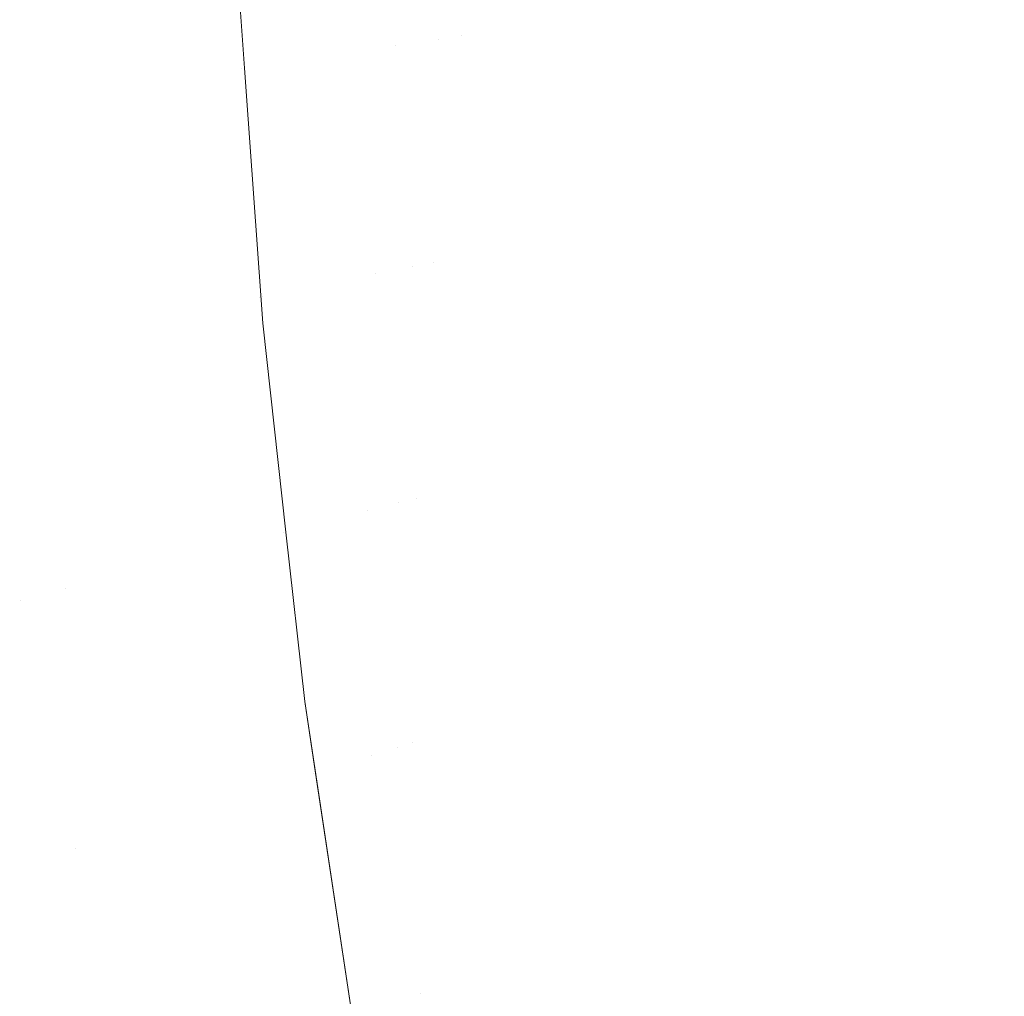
# Model space of a CAD drawing. Header units: centimetres. Extents: x -17.1 to 18.2, y 3.4 to 5.2.
# Tile 130 of 256: x -5.2377 to -5.2079, y 3.8525 to 3.8821. Entities that reach past the tile are written whole.
import ezdxf

# ---------------------------------------------------------------- set-up
doc = ezdxf.new("R2010")
doc.units = ezdxf.units.CM
doc.header["$LTSCALE"] = 2.54
doc.layers.add('Lucido design-1', color=7, linetype='Continuous')

# ---------------------------------------------------------------- blocks, each defined once
blk = doc.blocks.new('Gruppo-4-1')
at = {"color": 7, "linetype": 'Continuous', "lineweight": 9}
blk.add_3dface([(-17.020308, 5.100212, -1872.215514), (-17.020308, 3.500212, -1872.215514), (18.147234, 3.500212, -1872.215514), (18.147234, 5.100212, -1872.215514)], dxfattribs=at)
for points, invisible_edges in [([(-5.223119, 3.888119, -1872.66735), (-5.222291, 3.8882, -1872.665138), (-5.221952, 3.881923, -1872.665138), (-5.222778, 3.8818, -1872.66735)], 15), ([(-5.221087, 3.882052, -1872.662952), (-5.221952, 3.881923, -1872.665138), (-5.222291, 3.8882, -1872.665138), (-5.221424, 3.888284, -1872.662952)], 15), ([(-5.226299, 3.881276, -1872.678705), (-5.22665, 3.887775, -1872.678705), (-5.22536, 3.8879, -1872.674113), (-5.225013, 3.881468, -1872.674113)], 15), ([(-5.224308, 3.881573, -1872.67184), (-5.22536, 3.8879, -1872.674113), (-5.223907, 3.888042, -1872.669585)], 11), ([(-5.224308, 3.881573, -1872.67184), (-5.225013, 3.881468, -1872.674113), (-5.22536, 3.8879, -1872.674113)], 11), ([(-5.223907, 3.888042, -1872.669585), (-5.223563, 3.881684, -1872.669585), (-5.224308, 3.881573, -1872.67184)], 11), ([(-5.222778, 3.8818, -1872.66735), (-5.223563, 3.881684, -1872.669585), (-5.223907, 3.888042, -1872.669585), (-5.223119, 3.888119, -1872.66735)], 15), ([(-5.228382, 3.880966, -1872.687998), (-5.228739, 3.887571, -1872.687998), (-5.227776, 3.887665, -1872.683339), (-5.227422, 3.881109, -1872.683339)], 15), ([(-5.227422, 3.881109, -1872.683339), (-5.227776, 3.887665, -1872.683339), (-5.22665, 3.887775, -1872.678705), (-5.226299, 3.881276, -1872.678705)], 15), ([(-5.231244, 3.88054, -1872.925326), (-5.231609, 3.887291, -1872.925326), (-5.231428, 3.887309, -1872.921959), (-5.231063, 3.880567, -1872.921959)], 15), ([(-5.23096, 3.880582, -1872.918688), (-5.231063, 3.880567, -1872.921959), (-5.231428, 3.887309, -1872.921959), (-5.231323, 3.887319, -1872.918688)], 15), ([(-5.23096, 3.880582, -1872.918688), (-5.231323, 3.887319, -1872.918688), (-5.231157, 3.884525, -1872.915514)], 11), ([(-5.230861, 3.880597, -1872.711056), (-5.231224, 3.887329, -1872.711056), (-5.231023, 3.887348, -1872.706529), (-5.23066, 3.880627, -1872.706529)], 15), ([(-5.231157, 3.884525, -1872.715514), (-5.231224, 3.887329, -1872.711056), (-5.230861, 3.880597, -1872.711056)], 11), ([(-5.23066, 3.880627, -1872.706529), (-5.231023, 3.887348, -1872.706529), (-5.230679, 3.887382, -1872.701944), (-5.230317, 3.880678, -1872.701944)], 15), ([(-5.230317, 3.880678, -1872.701944), (-5.230679, 3.887382, -1872.701944), (-5.230187, 3.88743, -1872.697318), (-5.229826, 3.880751, -1872.697318)], 15), ([(-5.229826, 3.880751, -1872.697318), (-5.230187, 3.88743, -1872.697318), (-5.229542, 3.887493, -1872.692664), (-5.229183, 3.880847, -1872.692664)], 15), ([(-5.229183, 3.880847, -1872.692664), (-5.229542, 3.887493, -1872.692664), (-5.228739, 3.887571, -1872.687998), (-5.228382, 3.880966, -1872.687998)], 15), ([(-5.234364, 3.880076, -1872.947388), (-5.234737, 3.886986, -1872.947388), (-5.233934, 3.887064, -1872.943514), (-5.233563, 3.880195, -1872.943514)], 15), ([(-5.233563, 3.880195, -1872.943514), (-5.233934, 3.887064, -1872.943514), (-5.233254, 3.887131, -1872.939711), (-5.232885, 3.880296, -1872.939711)], 15), ([(-5.232885, 3.880296, -1872.939711), (-5.233254, 3.887131, -1872.939711), (-5.23269, 3.887186, -1872.935985), (-5.232322, 3.88038, -1872.935985)], 15), ([(-5.232322, 3.88038, -1872.935985), (-5.23269, 3.887186, -1872.935985), (-5.232233, 3.88723, -1872.932342), (-5.231866, 3.880447, -1872.932342)], 15), ([(-5.231866, 3.880447, -1872.932342), (-5.232233, 3.88723, -1872.932342), (-5.231875, 3.887265, -1872.928788), (-5.23151, 3.880501, -1872.928788)], 15), ([(-5.23151, 3.880501, -1872.928788), (-5.231875, 3.887265, -1872.928788), (-5.231609, 3.887291, -1872.925326), (-5.231244, 3.88054, -1872.925326)], 15), ([(-5.237591, 3.879595, -1872.959334), (-5.237974, 3.88667, -1872.959334), (-5.236749, 3.88679, -1872.955309), (-5.23637, 3.879777, -1872.955309)], 15), ([(-5.23637, 3.879777, -1872.955309), (-5.236749, 3.88679, -1872.955309), (-5.235673, 3.886895, -1872.951323), (-5.235297, 3.879937, -1872.951323)], 15), ([(-5.235297, 3.879937, -1872.951323), (-5.235673, 3.886895, -1872.951323), (-5.234737, 3.886986, -1872.947388), (-5.234364, 3.880076, -1872.947388)], 15), ([(-5.238969, 3.87939, -1872.963384), (-5.239355, 3.886536, -1872.963384), (-5.237974, 3.88667, -1872.959334), (-5.237591, 3.879595, -1872.959334)], 15), ([(-5.231157, 3.884525, -1872.915514), (-5.230876, 3.880591, -1872.915514), (-5.23096, 3.880582, -1872.918688)], 10), ([(-5.230876, 3.880591, -1872.915514), (-5.231157, 3.884525, -1872.915514), (-5.231157, 3.884525, -1872.715514), (-5.230876, 3.880591, -1872.715514)], 10), ([(-5.230861, 3.880597, -1872.711056), (-5.230876, 3.880591, -1872.715514), (-5.231157, 3.884525, -1872.715514)], 9), ([(-5.209148, 3.88383, -1872.641239), (-5.208703, 3.87805, -1872.641239), (-5.20995, 3.877797, -1872.642997), (-5.2104, 3.883643, -1872.642997)], 15), ([(-5.207867, 3.88402, -1872.639533), (-5.207428, 3.878307, -1872.639533), (-5.208703, 3.87805, -1872.641239), (-5.209148, 3.88383, -1872.641239)], 15), ([(-5.211622, 3.883461, -1872.644803), (-5.211167, 3.877551, -1872.644803), (-5.212353, 3.877311, -1872.646657), (-5.212813, 3.883284, -1872.646657)], 15), ([(-5.2104, 3.883643, -1872.642997), (-5.20995, 3.877797, -1872.642997), (-5.211167, 3.877551, -1872.644803), (-5.211622, 3.883461, -1872.644803)], 15), ([(-5.212813, 3.883284, -1872.646657), (-5.212353, 3.877311, -1872.646657), (-5.213507, 3.877078, -1872.648557), (-5.213971, 3.883112, -1872.648557)], 15), ([(-5.215096, 3.882944, -1872.6505), (-5.214627, 3.876852, -1872.6505), (-5.215713, 3.876632, -1872.652484), (-5.216186, 3.882782, -1872.652484)], 15), ([(-5.213971, 3.883112, -1872.648557), (-5.213507, 3.877078, -1872.648557), (-5.214627, 3.876852, -1872.6505), (-5.215096, 3.882944, -1872.6505)], 15), ([(-5.216763, 3.87642, -1872.654508), (-5.217777, 3.876215, -1872.656569), (-5.218259, 3.882473, -1872.656569), (-5.217241, 3.882625, -1872.654508)], 15), ([(-5.217241, 3.882625, -1872.654508), (-5.216186, 3.882782, -1872.652484), (-5.215713, 3.876632, -1872.652484), (-5.216763, 3.87642, -1872.654508)], 15), ([(-5.218754, 3.876017, -1872.658665), (-5.219693, 3.875827, -1872.660793), (-5.220183, 3.882187, -1872.660793), (-5.21924, 3.882327, -1872.658665)], 15), ([(-5.21924, 3.882327, -1872.658665), (-5.218259, 3.882473, -1872.656569), (-5.217777, 3.876215, -1872.656569), (-5.218754, 3.876017, -1872.658665)], 15), ([(-5.220594, 3.875645, -1872.662952), (-5.221456, 3.875471, -1872.665138), (-5.221952, 3.881923, -1872.665138), (-5.221087, 3.882052, -1872.662952)], 15), ([(-5.221087, 3.882052, -1872.662952), (-5.220183, 3.882187, -1872.660793), (-5.219693, 3.875827, -1872.660793), (-5.220594, 3.875645, -1872.662952)], 15), ([(-5.224308, 3.881573, -1872.67184), (-5.223563, 3.881684, -1872.669585), (-5.22306, 3.875146, -1872.669585), (-5.223802, 3.874996, -1872.67184)], 15), ([(-5.222278, 3.875304, -1872.66735), (-5.22306, 3.875146, -1872.669585), (-5.223563, 3.881684, -1872.669585), (-5.222778, 3.8818, -1872.66735)], 15), ([(-5.222778, 3.8818, -1872.66735), (-5.221952, 3.881923, -1872.665138), (-5.221456, 3.875471, -1872.665138), (-5.222278, 3.875304, -1872.66735)], 15), ([(-5.225164, 3.874721, -1872.676402), (-5.226299, 3.881276, -1872.678705), (-5.225013, 3.881468, -1872.674113)], 11), ([(-5.225013, 3.881468, -1872.674113), (-5.224503, 3.874854, -1872.674113), (-5.225164, 3.874721, -1872.676402)], 11), ([(-5.223802, 3.874996, -1872.67184), (-5.224503, 3.874854, -1872.674113), (-5.225013, 3.881468, -1872.674113), (-5.224308, 3.881573, -1872.67184)], 15), ([(-5.227422, 3.881109, -1872.683339), (-5.226903, 3.874369, -1872.683339), (-5.227859, 3.874176, -1872.687998), (-5.228382, 3.880966, -1872.687998)], 15), ([(-5.226299, 3.881276, -1872.678705), (-5.225784, 3.874595, -1872.678705), (-5.226903, 3.874369, -1872.683339), (-5.227422, 3.881109, -1872.683339)], 15), ([(-5.225164, 3.874721, -1872.676402), (-5.225784, 3.874595, -1872.678705), (-5.226299, 3.881276, -1872.678705)], 11), ([(-5.229826, 3.880751, -1872.697318), (-5.229297, 3.873885, -1872.697318), (-5.229786, 3.873786, -1872.701944), (-5.230317, 3.880678, -1872.701944)], 15), ([(-5.229183, 3.880847, -1872.692664), (-5.228657, 3.874015, -1872.692664), (-5.229297, 3.873885, -1872.697318), (-5.229826, 3.880751, -1872.697318)], 15), ([(-5.228382, 3.880966, -1872.687998), (-5.227859, 3.874176, -1872.687998), (-5.228657, 3.874015, -1872.692664), (-5.229183, 3.880847, -1872.692664)], 15), ([(-5.23151, 3.880501, -1872.928788), (-5.230974, 3.873546, -1872.928788), (-5.231329, 3.873474, -1872.932342), (-5.231866, 3.880447, -1872.932342)], 15), ([(-5.231244, 3.88054, -1872.925326), (-5.23071, 3.873599, -1872.925326), (-5.230974, 3.873546, -1872.928788), (-5.23151, 3.880501, -1872.928788)], 15), ([(-5.231063, 3.880567, -1872.921959), (-5.23053, 3.873636, -1872.921959), (-5.23071, 3.873599, -1872.925326), (-5.231244, 3.88054, -1872.925326)], 15), ([(-5.230426, 3.873657, -1872.918688), (-5.23053, 3.873636, -1872.921959), (-5.231063, 3.880567, -1872.921959), (-5.23096, 3.880582, -1872.918688)], 15), ([(-5.230426, 3.873657, -1872.918688), (-5.23096, 3.880582, -1872.918688), (-5.230876, 3.880591, -1872.915514)], 11), ([(-5.230876, 3.880591, -1872.715514), (-5.230861, 3.880597, -1872.711056), (-5.230328, 3.873677, -1872.711056)], 11), ([(-5.230876, 3.880591, -1872.915514), (-5.230323, 3.872882, -1872.915514), (-5.230426, 3.873657, -1872.918688)], 10), ([(-5.230876, 3.880591, -1872.715514), (-5.230323, 3.872882, -1872.715514), (-5.230323, 3.872882, -1872.915514), (-5.230876, 3.880591, -1872.915514)], 10), ([(-5.230328, 3.873677, -1872.711056), (-5.230323, 3.872882, -1872.715514), (-5.230876, 3.880591, -1872.715514)], 9), ([(-5.23066, 3.880627, -1872.706529), (-5.230128, 3.873717, -1872.706529), (-5.230328, 3.873677, -1872.711056), (-5.230861, 3.880597, -1872.711056)], 15), ([(-5.230317, 3.880678, -1872.701944), (-5.229786, 3.873786, -1872.701944), (-5.230128, 3.873717, -1872.706529), (-5.23066, 3.880627, -1872.706529)], 15), ([(-5.233563, 3.880195, -1872.943514), (-5.233019, 3.873132, -1872.943514), (-5.233817, 3.872971, -1872.947388), (-5.234364, 3.880076, -1872.947388)], 15), ([(-5.232885, 3.880296, -1872.939711), (-5.232344, 3.873269, -1872.939711), (-5.233019, 3.873132, -1872.943514), (-5.233563, 3.880195, -1872.943514)], 15), ([(-5.232322, 3.88038, -1872.935985), (-5.231783, 3.873382, -1872.935985), (-5.232344, 3.873269, -1872.939711), (-5.232885, 3.880296, -1872.939711)], 15), ([(-5.231866, 3.880447, -1872.932342), (-5.231329, 3.873474, -1872.932342), (-5.231783, 3.873382, -1872.935985), (-5.232322, 3.88038, -1872.935985)], 15), ([(-5.235297, 3.879937, -1872.951323), (-5.234746, 3.872783, -1872.951323), (-5.235815, 3.872567, -1872.955309), (-5.23637, 3.879777, -1872.955309)], 15), ([(-5.234364, 3.880076, -1872.947388), (-5.233817, 3.872971, -1872.947388), (-5.234746, 3.872783, -1872.951323), (-5.235297, 3.879937, -1872.951323)], 15), ([(-5.237591, 3.879595, -1872.959334), (-5.237031, 3.872321, -1872.959334), (-5.238403, 3.872044, -1872.963384), (-5.238969, 3.87939, -1872.963384)], 15), ([(-5.23637, 3.879777, -1872.955309), (-5.235815, 3.872567, -1872.955309), (-5.237031, 3.872321, -1872.959334), (-5.237591, 3.879595, -1872.959334)], 15), ([(-5.208105, 3.872116, -1872.641239), (-5.208703, 3.87805, -1872.641239), (-5.207428, 3.878307, -1872.639533), (-5.206836, 3.872443, -1872.639533)], 15), ([(-5.210555, 3.871484, -1872.644803), (-5.211167, 3.877551, -1872.644803), (-5.20995, 3.877797, -1872.642997), (-5.209345, 3.871796, -1872.642997)], 15), ([(-5.209345, 3.871796, -1872.642997), (-5.20995, 3.877797, -1872.642997), (-5.208703, 3.87805, -1872.641239), (-5.208105, 3.872116, -1872.641239)], 15), ([(-5.211735, 3.87118, -1872.646657), (-5.212353, 3.877311, -1872.646657), (-5.211167, 3.877551, -1872.644803), (-5.210555, 3.871484, -1872.644803)], 15), ([(-5.212882, 3.870885, -1872.648557), (-5.213507, 3.877078, -1872.648557), (-5.212353, 3.877311, -1872.646657), (-5.211735, 3.87118, -1872.646657)], 15), ([(-5.213996, 3.870597, -1872.6505), (-5.214627, 3.876852, -1872.6505), (-5.213507, 3.877078, -1872.648557), (-5.212882, 3.870885, -1872.648557)], 15), ([(-5.216763, 3.87642, -1872.654508), (-5.215713, 3.876632, -1872.652484), (-5.215076, 3.870319, -1872.652484), (-5.216121, 3.87005, -1872.654508)], 15), ([(-5.215076, 3.870319, -1872.652484), (-5.215713, 3.876632, -1872.652484), (-5.214627, 3.876852, -1872.6505), (-5.213996, 3.870597, -1872.6505)], 15), ([(-5.216121, 3.87005, -1872.654508), (-5.217129, 3.86979, -1872.656569), (-5.217777, 3.876215, -1872.656569), (-5.216763, 3.87642, -1872.654508)], 15), ([(-5.218101, 3.869539, -1872.658665), (-5.219035, 3.869299, -1872.660793), (-5.219693, 3.875827, -1872.660793), (-5.218754, 3.876017, -1872.658665)], 15), ([(-5.218754, 3.876017, -1872.658665), (-5.217777, 3.876215, -1872.656569), (-5.217129, 3.86979, -1872.656569), (-5.218101, 3.869539, -1872.658665)], 15), ([(-5.220594, 3.875645, -1872.662952), (-5.219693, 3.875827, -1872.660793), (-5.219035, 3.869299, -1872.660793), (-5.219931, 3.869068, -1872.662952)], 15), ([(-5.222278, 3.875304, -1872.66735), (-5.221456, 3.875471, -1872.665138), (-5.220788, 3.868847, -1872.665138), (-5.221605, 3.868636, -1872.66735)], 15), ([(-5.219931, 3.869068, -1872.662952), (-5.220788, 3.868847, -1872.665138), (-5.221456, 3.875471, -1872.665138), (-5.220594, 3.875645, -1872.662952)], 15), ([(-5.223802, 3.874996, -1872.67184), (-5.22306, 3.875146, -1872.669585), (-5.222383, 3.868435, -1872.669585), (-5.223121, 3.868245, -1872.67184)], 15), ([(-5.221605, 3.868636, -1872.66735), (-5.222383, 3.868435, -1872.669585), (-5.22306, 3.875146, -1872.669585), (-5.222278, 3.875304, -1872.66735)], 15), ([(-5.225164, 3.874721, -1872.676402), (-5.224503, 3.874854, -1872.674113), (-5.223819, 3.868065, -1872.674113), (-5.224476, 3.867896, -1872.676402)], 15), ([(-5.223121, 3.868245, -1872.67184), (-5.223819, 3.868065, -1872.674113), (-5.224503, 3.874854, -1872.674113), (-5.223802, 3.874996, -1872.67184)], 15), ([(-5.225669, 3.867588, -1872.681018), (-5.226903, 3.874369, -1872.683339), (-5.225784, 3.874595, -1872.678705)], 11), ([(-5.224476, 3.867896, -1872.676402), (-5.225093, 3.867737, -1872.678705), (-5.225784, 3.874595, -1872.678705), (-5.225164, 3.874721, -1872.676402)], 15), ([(-5.225784, 3.874595, -1872.678705), (-5.225093, 3.867737, -1872.678705), (-5.225669, 3.867588, -1872.681018)], 11), ([(-5.227156, 3.867205, -1872.687998), (-5.227859, 3.874176, -1872.687998), (-5.226903, 3.874369, -1872.683339), (-5.226205, 3.86745, -1872.683339)], 15), ([(-5.225669, 3.867588, -1872.681018), (-5.226205, 3.86745, -1872.683339), (-5.226903, 3.874369, -1872.683339)], 11), ([(-5.228587, 3.866836, -1872.697318), (-5.229297, 3.873885, -1872.697318), (-5.228657, 3.874015, -1872.692664), (-5.227949, 3.867001, -1872.692664)], 15), ([(-5.227949, 3.867001, -1872.692664), (-5.228657, 3.874015, -1872.692664), (-5.227859, 3.874176, -1872.687998), (-5.227156, 3.867205, -1872.687998)], 15), ([(-5.229992, 3.866474, -1872.925326), (-5.23071, 3.873599, -1872.925326), (-5.23053, 3.873636, -1872.921959), (-5.229812, 3.86652, -1872.921959)], 15), ([(-5.229709, 3.866547, -1872.918688), (-5.229812, 3.86652, -1872.921959), (-5.23053, 3.873636, -1872.921959), (-5.230426, 3.873657, -1872.918688)], 15), ([(-5.229709, 3.866547, -1872.918688), (-5.230426, 3.873657, -1872.918688), (-5.230323, 3.872882, -1872.915514)], 11), ([(-5.229612, 3.866572, -1872.711056), (-5.230328, 3.873677, -1872.711056), (-5.230128, 3.873717, -1872.706529), (-5.229412, 3.866623, -1872.706529)], 15), ([(-5.230323, 3.872882, -1872.715514), (-5.230328, 3.873677, -1872.711056), (-5.229612, 3.866572, -1872.711056)], 11), ([(-5.229412, 3.866623, -1872.706529), (-5.230128, 3.873717, -1872.706529), (-5.229786, 3.873786, -1872.701944), (-5.229073, 3.866711, -1872.701944)], 15), ([(-5.229073, 3.866711, -1872.701944), (-5.229786, 3.873786, -1872.701944), (-5.229297, 3.873885, -1872.697318), (-5.228587, 3.866836, -1872.697318)], 15), ([(-5.231616, 3.866055, -1872.939711), (-5.232344, 3.873269, -1872.939711), (-5.231783, 3.873382, -1872.935985), (-5.231059, 3.866199, -1872.935985)], 15), ([(-5.231059, 3.866199, -1872.935985), (-5.231783, 3.873382, -1872.935985), (-5.231329, 3.873474, -1872.932342), (-5.230608, 3.866315, -1872.932342)], 15), ([(-5.230608, 3.866315, -1872.932342), (-5.231329, 3.873474, -1872.932342), (-5.230974, 3.873546, -1872.928788), (-5.230254, 3.866406, -1872.928788)], 15), ([(-5.230254, 3.866406, -1872.928788), (-5.230974, 3.873546, -1872.928788), (-5.23071, 3.873599, -1872.925326), (-5.229992, 3.866474, -1872.925326)], 15), ([(-5.233082, 3.865678, -1872.947388), (-5.233817, 3.872971, -1872.947388), (-5.233019, 3.873132, -1872.943514), (-5.232288, 3.865882, -1872.943514)], 15), ([(-5.232288, 3.865882, -1872.943514), (-5.233019, 3.873132, -1872.943514), (-5.232344, 3.873269, -1872.939711), (-5.231616, 3.866055, -1872.939711)], 15), ([(-5.235069, 3.865166, -1872.955309), (-5.235815, 3.872567, -1872.955309), (-5.234746, 3.872783, -1872.951323), (-5.234006, 3.865439, -1872.951323)], 15), ([(-5.234006, 3.865439, -1872.951323), (-5.234746, 3.872783, -1872.951323), (-5.233817, 3.872971, -1872.947388), (-5.233082, 3.865678, -1872.947388)], 15), ([(-5.230323, 3.872882, -1872.915514), (-5.229621, 3.866562, -1872.915514), (-5.229709, 3.866547, -1872.918688)], 10), ([(-5.229621, 3.866562, -1872.915514), (-5.230323, 3.872882, -1872.915514), (-5.230323, 3.872882, -1872.715514), (-5.229621, 3.866562, -1872.715514)], 10), ([(-5.229612, 3.866572, -1872.711056), (-5.229621, 3.866562, -1872.715514), (-5.230323, 3.872882, -1872.715514)], 9), ([(-5.236278, 3.864854, -1872.959334), (-5.237031, 3.872321, -1872.959334), (-5.235815, 3.872567, -1872.955309), (-5.235069, 3.865166, -1872.955309)], 15), ([(-5.206836, 3.872443, -1872.639533), (-5.206081, 3.866433, -1872.639533), (-5.20734, 3.866035, -1872.641239), (-5.208105, 3.872116, -1872.641239)], 15), ([(-5.237643, 3.864502, -1872.963384), (-5.238403, 3.872044, -1872.963384), (-5.237031, 3.872321, -1872.959334), (-5.236278, 3.864854, -1872.959334)], 15), ([(-5.208105, 3.872116, -1872.641239), (-5.20734, 3.866035, -1872.641239), (-5.208571, 3.865646, -1872.642997), (-5.209345, 3.871796, -1872.642997)], 15), ([(-5.238403, 3.872044, -1872.963384), (-5.237643, 3.864502, -1872.963384), (-5.238385, 3.864311, -1872.965413)], 11), ([(-5.209345, 3.871796, -1872.642997), (-5.208571, 3.865646, -1872.642997), (-5.209773, 3.865267, -1872.644803), (-5.210555, 3.871484, -1872.644803)], 15), ([(-5.210555, 3.871484, -1872.644803), (-5.209773, 3.865267, -1872.644803), (-5.210944, 3.864897, -1872.646657), (-5.211735, 3.87118, -1872.646657)], 15), ([(-5.211735, 3.87118, -1872.646657), (-5.210944, 3.864897, -1872.646657), (-5.212084, 3.864537, -1872.648557), (-5.212882, 3.870885, -1872.648557)], 15), ([(-5.212882, 3.870885, -1872.648557), (-5.212084, 3.864537, -1872.648557), (-5.21319, 3.864188, -1872.6505), (-5.213996, 3.870597, -1872.6505)], 15), ([(-5.213996, 3.870597, -1872.6505), (-5.21319, 3.864188, -1872.6505), (-5.214262, 3.863849, -1872.652484), (-5.215076, 3.870319, -1872.652484)], 15), ([(-5.2153, 3.863521, -1872.654508), (-5.216301, 3.863205, -1872.656569), (-5.217129, 3.86979, -1872.656569), (-5.216121, 3.87005, -1872.654508)], 15), ([(-5.216121, 3.87005, -1872.654508), (-5.215076, 3.870319, -1872.652484), (-5.214262, 3.863849, -1872.652484), (-5.2153, 3.863521, -1872.654508)], 15), ([(-5.218101, 3.869539, -1872.658665), (-5.217129, 3.86979, -1872.656569), (-5.216301, 3.863205, -1872.656569), (-5.217266, 3.862901, -1872.658665)], 15), ([(-5.217266, 3.862901, -1872.658665), (-5.218194, 3.862608, -1872.660793), (-5.219035, 3.869299, -1872.660793), (-5.218101, 3.869539, -1872.658665)], 15), ([(-5.219931, 3.869068, -1872.662952), (-5.219035, 3.869299, -1872.660793), (-5.218194, 3.862608, -1872.660793), (-5.219083, 3.862327, -1872.662952)], 15), ([(-5.221605, 3.868636, -1872.66735), (-5.220788, 3.868847, -1872.665138), (-5.219934, 3.862058, -1872.665138), (-5.220746, 3.861802, -1872.66735)], 15), ([(-5.219083, 3.862327, -1872.662952), (-5.219934, 3.862058, -1872.665138), (-5.220788, 3.868847, -1872.665138), (-5.219931, 3.869068, -1872.662952)], 15), ([(-5.220746, 3.861802, -1872.66735), (-5.221518, 3.861558, -1872.669585), (-5.222383, 3.868435, -1872.669585), (-5.221605, 3.868636, -1872.66735)], 15), ([(-5.222251, 3.861326, -1872.67184), (-5.222944, 3.861108, -1872.674113), (-5.223819, 3.868065, -1872.674113), (-5.223121, 3.868245, -1872.67184)], 15), ([(-5.223121, 3.868245, -1872.67184), (-5.222383, 3.868435, -1872.669585), (-5.221518, 3.861558, -1872.669585), (-5.222251, 3.861326, -1872.67184)], 15), ([(-5.224476, 3.867896, -1872.676402), (-5.223819, 3.868065, -1872.674113), (-5.222944, 3.861108, -1872.674113), (-5.223597, 3.860901, -1872.676402)], 15), ([(-5.225669, 3.867588, -1872.681018), (-5.225093, 3.867737, -1872.678705), (-5.224209, 3.860708, -1872.678705), (-5.224781, 3.860527, -1872.681018)], 15), ([(-5.223597, 3.860901, -1872.676402), (-5.224209, 3.860708, -1872.678705), (-5.225093, 3.867737, -1872.678705), (-5.224476, 3.867896, -1872.676402)], 15), ([(-5.225806, 3.860204, -1872.685667), (-5.227156, 3.867205, -1872.687998), (-5.226205, 3.86745, -1872.683339)], 11), ([(-5.224781, 3.860527, -1872.681018), (-5.225313, 3.860359, -1872.683339), (-5.226205, 3.86745, -1872.683339), (-5.225669, 3.867588, -1872.681018)], 15), ([(-5.226205, 3.86745, -1872.683339), (-5.225313, 3.860359, -1872.683339), (-5.225806, 3.860204, -1872.685667)], 11), ([(-5.227156, 3.867205, -1872.687998), (-5.226258, 3.860061, -1872.687998), (-5.227045, 3.859812, -1872.692664), (-5.227949, 3.867001, -1872.692664)], 15), ([(-5.225806, 3.860204, -1872.685667), (-5.226258, 3.860061, -1872.687998), (-5.227156, 3.867205, -1872.687998)], 11), ([(-5.228587, 3.866836, -1872.697318), (-5.227678, 3.859613, -1872.697318), (-5.228161, 3.85946, -1872.701944), (-5.229073, 3.866711, -1872.701944)], 15), ([(-5.227949, 3.867001, -1872.692664), (-5.227045, 3.859812, -1872.692664), (-5.227678, 3.859613, -1872.697318), (-5.228587, 3.866836, -1872.697318)], 15), ([(-5.229992, 3.866474, -1872.925326), (-5.229073, 3.859172, -1872.925326), (-5.229334, 3.85909, -1872.928788), (-5.230254, 3.866406, -1872.928788)], 15), ([(-5.229812, 3.86652, -1872.921959), (-5.228895, 3.859228, -1872.921959), (-5.229073, 3.859172, -1872.925326), (-5.229992, 3.866474, -1872.925326)], 15), ([(-5.228793, 3.859261, -1872.918688), (-5.228895, 3.859228, -1872.921959), (-5.229812, 3.86652, -1872.921959), (-5.229709, 3.866547, -1872.918688)], 15), ([(-5.229709, 3.866547, -1872.918688), (-5.229621, 3.866562, -1872.915514), (-5.229052, 3.861438, -1872.915514)], 9), ([(-5.229052, 3.861438, -1872.915514), (-5.228793, 3.859261, -1872.918688), (-5.229709, 3.866547, -1872.918688)], 11), ([(-5.229052, 3.861438, -1872.715514), (-5.229621, 3.866562, -1872.715514), (-5.229612, 3.866572, -1872.711056)], 10), ([(-5.229621, 3.866562, -1872.715514), (-5.229052, 3.861438, -1872.715514), (-5.229052, 3.861438, -1872.915514), (-5.229621, 3.866562, -1872.915514)], 10), ([(-5.229412, 3.866623, -1872.706529), (-5.228498, 3.859354, -1872.706529), (-5.228696, 3.859291, -1872.711056), (-5.229612, 3.866572, -1872.711056)], 15), ([(-5.229612, 3.866572, -1872.711056), (-5.228696, 3.859291, -1872.711056), (-5.229052, 3.861438, -1872.715514)], 11), ([(-5.229073, 3.866711, -1872.701944), (-5.228161, 3.85946, -1872.701944), (-5.228498, 3.859354, -1872.706529), (-5.229412, 3.866623, -1872.706529)], 15), ([(-5.231059, 3.866199, -1872.935985), (-5.230133, 3.858837, -1872.935985), (-5.230687, 3.858663, -1872.939711), (-5.231616, 3.866055, -1872.939711)], 15), ([(-5.230608, 3.866315, -1872.932342), (-5.229685, 3.858979, -1872.932342), (-5.230133, 3.858837, -1872.935985), (-5.231059, 3.866199, -1872.935985)], 15), ([(-5.230254, 3.866406, -1872.928788), (-5.229334, 3.85909, -1872.928788), (-5.229685, 3.858979, -1872.932342), (-5.230608, 3.866315, -1872.932342)], 15), ([(-5.232288, 3.865882, -1872.943514), (-5.231354, 3.858452, -1872.943514), (-5.232142, 3.858203, -1872.947388), (-5.233082, 3.865678, -1872.947388)], 15), ([(-5.231616, 3.866055, -1872.939711), (-5.230687, 3.858663, -1872.939711), (-5.231354, 3.858452, -1872.943514), (-5.232288, 3.865882, -1872.943514)], 15), ([(-5.208571, 3.865646, -1872.642997), (-5.20734, 3.866035, -1872.641239), (-5.206396, 3.859814, -1872.641239), (-5.207617, 3.859355, -1872.642997)], 15), ([(-5.233082, 3.865678, -1872.947388), (-5.232142, 3.858203, -1872.947388), (-5.233059, 3.857913, -1872.951323), (-5.234006, 3.865439, -1872.951323)], 15), ([(-5.207617, 3.859355, -1872.642997), (-5.208808, 3.858906, -1872.644803), (-5.209773, 3.865267, -1872.644803), (-5.208571, 3.865646, -1872.642997)], 15), ([(-5.234006, 3.865439, -1872.951323), (-5.233059, 3.857913, -1872.951323), (-5.234115, 3.85758, -1872.955309), (-5.235069, 3.865166, -1872.955309)], 15), ([(-5.235069, 3.865166, -1872.955309), (-5.234115, 3.85758, -1872.955309), (-5.235316, 3.857201, -1872.959334), (-5.236278, 3.864854, -1872.959334)], 15), ([(-5.210944, 3.864897, -1872.646657), (-5.209773, 3.865267, -1872.644803), (-5.208808, 3.858906, -1872.644803), (-5.209969, 3.858469, -1872.646657)], 15), ([(-5.235974, 3.856993, -1872.961357), (-5.237643, 3.864502, -1872.963384), (-5.236278, 3.864854, -1872.959334)], 11), ([(-5.236278, 3.864854, -1872.959334), (-5.235316, 3.857201, -1872.959334), (-5.235974, 3.856993, -1872.961357)], 11), ([(-5.209969, 3.858469, -1872.646657), (-5.211098, 3.858044, -1872.648557), (-5.212084, 3.864537, -1872.648557), (-5.210944, 3.864897, -1872.646657)], 15), ([(-5.238385, 3.864311, -1872.965413), (-5.237643, 3.864502, -1872.963384), (-5.236671, 3.856773, -1872.963384), (-5.237408, 3.85654, -1872.965413)], 15), ([(-5.235974, 3.856993, -1872.961357), (-5.236671, 3.856773, -1872.963384), (-5.237643, 3.864502, -1872.963384)], 11), ([(-5.21319, 3.864188, -1872.6505), (-5.212084, 3.864537, -1872.648557), (-5.211098, 3.858044, -1872.648557), (-5.212195, 3.857631, -1872.6505)], 15), ([(-5.237408, 3.85654, -1872.965413), (-5.238186, 3.856294, -1872.967443), (-5.239169, 3.864109, -1872.967443), (-5.238385, 3.864311, -1872.965413)], 15), ([(-5.212195, 3.857631, -1872.6505), (-5.213258, 3.857231, -1872.652484), (-5.214262, 3.863849, -1872.652484), (-5.21319, 3.864188, -1872.6505)], 15), ([(-5.2153, 3.863521, -1872.654508), (-5.214262, 3.863849, -1872.652484), (-5.213258, 3.857231, -1872.652484), (-5.214286, 3.856843, -1872.654508)], 15), ([(-5.214286, 3.856843, -1872.654508), (-5.215279, 3.85647, -1872.656569), (-5.216301, 3.863205, -1872.656569), (-5.2153, 3.863521, -1872.654508)], 15), ([(-5.217266, 3.862901, -1872.658665), (-5.216301, 3.863205, -1872.656569), (-5.215279, 3.85647, -1872.656569), (-5.216235, 3.856109, -1872.658665)], 15), ([(-5.216235, 3.856109, -1872.658665), (-5.217155, 3.855763, -1872.660793), (-5.218194, 3.862608, -1872.660793), (-5.217266, 3.862901, -1872.658665)], 15), ([(-5.219083, 3.862327, -1872.662952), (-5.218194, 3.862608, -1872.660793), (-5.217155, 3.855763, -1872.660793), (-5.218036, 3.855431, -1872.662952)], 15), ([(-5.218036, 3.855431, -1872.662952), (-5.21888, 3.855114, -1872.665138), (-5.219934, 3.862058, -1872.665138), (-5.219083, 3.862327, -1872.662952)], 15), ([(-5.220746, 3.861802, -1872.66735), (-5.219934, 3.862058, -1872.665138), (-5.21888, 3.855114, -1872.665138), (-5.219685, 3.854811, -1872.66735)], 15), ([(-5.219685, 3.854811, -1872.66735), (-5.220451, 3.854522, -1872.669585), (-5.221518, 3.861558, -1872.669585), (-5.220746, 3.861802, -1872.66735)], 15), ([(-5.229052, 3.861438, -1872.915514), (-5.228727, 3.859276, -1872.915514), (-5.228793, 3.859261, -1872.918688)], 10), ([(-5.227369, 3.850266, -1872.915514), (-5.228727, 3.859276, -1872.915514), (-5.229052, 3.861438, -1872.715514), (-5.227603, 3.851823, -1872.715514)], 10), ([(-5.228727, 3.859276, -1872.915514), (-5.229052, 3.861438, -1872.915514), (-5.229052, 3.861438, -1872.715514)], 10), ([(-5.227603, 3.851823, -1872.715514), (-5.229052, 3.861438, -1872.715514), (-5.228696, 3.859291, -1872.711056), (-5.227566, 3.851843, -1872.711056)], 14), ([(-5.222251, 3.861326, -1872.67184), (-5.221518, 3.861558, -1872.669585), (-5.220451, 3.854522, -1872.669585), (-5.221177, 3.854249, -1872.67184)], 15), ([(-5.223597, 3.860901, -1872.676402), (-5.222944, 3.861108, -1872.674113), (-5.221864, 3.85399, -1872.674113), (-5.222511, 3.853747, -1872.676402)], 15), ([(-5.221177, 3.854249, -1872.67184), (-5.221864, 3.85399, -1872.674113), (-5.222944, 3.861108, -1872.674113), (-5.222251, 3.861326, -1872.67184)], 15), ([(-5.222511, 3.853747, -1872.676402), (-5.223118, 3.853518, -1872.678705), (-5.224209, 3.860708, -1872.678705), (-5.223597, 3.860901, -1872.676402)], 15), ([(-5.223685, 3.853304, -1872.681018), (-5.224212, 3.853106, -1872.683339), (-5.225313, 3.860359, -1872.683339), (-5.224781, 3.860527, -1872.681018)], 15), ([(-5.224781, 3.860527, -1872.681018), (-5.224209, 3.860708, -1872.678705), (-5.223118, 3.853518, -1872.678705), (-5.223685, 3.853304, -1872.681018)], 15), ([(-5.225806, 3.860204, -1872.685667), (-5.225313, 3.860359, -1872.683339), (-5.224212, 3.853106, -1872.683339), (-5.2247, 3.852922, -1872.685667)], 15), ([(-5.225559, 3.852599, -1872.690331), (-5.227045, 3.859812, -1872.692664), (-5.226258, 3.860061, -1872.687998)], 11), ([(-5.2247, 3.852922, -1872.685667), (-5.225149, 3.852753, -1872.687998), (-5.226258, 3.860061, -1872.687998), (-5.225806, 3.860204, -1872.685667)], 15), ([(-5.226258, 3.860061, -1872.687998), (-5.225149, 3.852753, -1872.687998), (-5.225559, 3.852599, -1872.690331)], 11), ([(-5.227035, 3.852043, -1872.701944), (-5.228161, 3.85946, -1872.701944), (-5.227678, 3.859613, -1872.697318), (-5.226557, 3.852223, -1872.697318)], 15), ([(-5.226557, 3.852223, -1872.697318), (-5.227678, 3.859613, -1872.697318), (-5.227045, 3.859812, -1872.692664), (-5.225929, 3.852459, -1872.692664)], 15), ([(-5.225559, 3.852599, -1872.690331), (-5.225929, 3.852459, -1872.692664), (-5.227045, 3.859812, -1872.692664)], 11), ([(-5.227566, 3.851843, -1872.711056), (-5.228696, 3.859291, -1872.711056), (-5.228498, 3.859354, -1872.706529), (-5.22737, 3.851917, -1872.706529)], 15), ([(-5.22737, 3.851917, -1872.706529), (-5.228498, 3.859354, -1872.706529), (-5.228161, 3.85946, -1872.701944), (-5.227035, 3.852043, -1872.701944)], 15), ([(-5.206466, 3.852932, -1872.642997), (-5.207645, 3.852413, -1872.644803), (-5.208808, 3.858906, -1872.644803), (-5.207617, 3.859355, -1872.642997)], 15), ([(-5.228546, 3.851474, -1872.932342), (-5.229685, 3.858979, -1872.932342), (-5.229334, 3.85909, -1872.928788), (-5.228198, 3.851605, -1872.928788)], 15), ([(-5.228198, 3.851605, -1872.928788), (-5.229334, 3.85909, -1872.928788), (-5.229073, 3.859172, -1872.925326), (-5.22794, 3.851702, -1872.925326)], 15), ([(-5.22794, 3.851702, -1872.925326), (-5.229073, 3.859172, -1872.925326), (-5.228895, 3.859228, -1872.921959), (-5.227763, 3.851769, -1872.921959)], 15), ([(-5.227763, 3.851769, -1872.921959), (-5.228895, 3.859228, -1872.921959), (-5.228793, 3.859261, -1872.918688), (-5.227662, 3.851807, -1872.918688)], 15), ([(-5.227662, 3.851807, -1872.918688), (-5.228793, 3.859261, -1872.918688), (-5.228727, 3.859276, -1872.915514), (-5.227369, 3.850266, -1872.915514)], 11), ([(-5.229539, 3.8511, -1872.939711), (-5.230687, 3.858663, -1872.939711), (-5.230133, 3.858837, -1872.935985), (-5.22899, 3.851307, -1872.935985)], 15), ([(-5.22899, 3.851307, -1872.935985), (-5.230133, 3.858837, -1872.935985), (-5.229685, 3.858979, -1872.932342), (-5.228546, 3.851474, -1872.932342)], 15), ([(-5.209969, 3.858469, -1872.646657), (-5.208808, 3.858906, -1872.644803), (-5.207645, 3.852413, -1872.644803), (-5.208794, 3.851907, -1872.646657)], 15), ([(-5.230981, 3.850557, -1872.947388), (-5.232142, 3.858203, -1872.947388), (-5.231354, 3.858452, -1872.943514), (-5.2302, 3.850851, -1872.943514)], 15), ([(-5.2302, 3.850851, -1872.943514), (-5.231354, 3.858452, -1872.943514), (-5.230687, 3.858663, -1872.939711), (-5.229539, 3.8511, -1872.939711)], 15), ([(-5.208794, 3.851907, -1872.646657), (-5.209911, 3.851415, -1872.648557), (-5.211098, 3.858044, -1872.648557), (-5.209969, 3.858469, -1872.646657)], 15), ([(-5.231891, 3.850214, -1872.951323), (-5.233059, 3.857913, -1872.951323), (-5.232142, 3.858203, -1872.947388), (-5.230981, 3.850557, -1872.947388)], 15), ([(-5.232937, 3.849821, -1872.955309), (-5.234115, 3.85758, -1872.955309), (-5.233059, 3.857913, -1872.951323), (-5.231891, 3.850214, -1872.951323)], 15), ([(-5.212195, 3.857631, -1872.6505), (-5.211098, 3.858044, -1872.648557), (-5.209911, 3.851415, -1872.648557), (-5.210996, 3.850937, -1872.6505)], 15), ([(-5.234128, 3.849372, -1872.959334), (-5.235316, 3.857201, -1872.959334), (-5.234115, 3.85758, -1872.955309), (-5.232937, 3.849821, -1872.955309)], 15), ([(-5.210996, 3.850937, -1872.6505), (-5.212048, 3.850474, -1872.652484), (-5.213258, 3.857231, -1872.652484), (-5.212195, 3.857631, -1872.6505)], 15), ([(-5.214286, 3.856843, -1872.654508), (-5.213258, 3.857231, -1872.652484), (-5.212048, 3.850474, -1872.652484), (-5.213065, 3.850026, -1872.654508)], 15), ([(-5.23478, 3.849127, -1872.961357), (-5.235471, 3.848867, -1872.963384), (-5.236671, 3.856773, -1872.963384), (-5.235974, 3.856993, -1872.961357)], 15), ([(-5.235974, 3.856993, -1872.961357), (-5.235316, 3.857201, -1872.959334), (-5.234128, 3.849372, -1872.959334), (-5.23478, 3.849127, -1872.961357)], 15), ([(-5.237408, 3.85654, -1872.965413), (-5.236671, 3.856773, -1872.963384), (-5.235471, 3.848867, -1872.963384), (-5.236202, 3.848591, -1872.965413)], 15), ([(-5.213065, 3.850026, -1872.654508), (-5.214047, 3.849593, -1872.656569), (-5.215279, 3.85647, -1872.656569), (-5.214286, 3.856843, -1872.654508)], 15), ([(-5.236202, 3.848591, -1872.965413), (-5.236973, 3.848301, -1872.967443), (-5.238186, 3.856294, -1872.967443), (-5.237408, 3.85654, -1872.965413)], 15), ([(-5.216235, 3.856109, -1872.658665), (-5.215279, 3.85647, -1872.656569), (-5.214047, 3.849593, -1872.656569), (-5.214994, 3.849177, -1872.658665)], 15), ([(-5.239007, 3.856035, -1872.96947), (-5.238186, 3.856294, -1872.967443), (-5.236973, 3.848301, -1872.967443), (-5.237786, 3.847995, -1872.96947)], 15), ([(-5.214994, 3.849177, -1872.658665), (-5.215903, 3.848776, -1872.660793), (-5.217155, 3.855763, -1872.660793), (-5.216235, 3.856109, -1872.658665)], 15), ([(-5.218036, 3.855431, -1872.662952), (-5.217155, 3.855763, -1872.660793), (-5.215903, 3.848776, -1872.660793), (-5.216776, 3.848392, -1872.662952)], 15), ([(-5.216776, 3.848392, -1872.662952), (-5.21761, 3.848024, -1872.665138), (-5.21888, 3.855114, -1872.665138), (-5.218036, 3.855431, -1872.662952)], 15), ([(-5.219685, 3.854811, -1872.66735), (-5.21888, 3.855114, -1872.665138), (-5.21761, 3.848024, -1872.665138), (-5.218407, 3.847674, -1872.66735)], 15), ([(-5.218407, 3.847674, -1872.66735), (-5.219164, 3.84734, -1872.669585), (-5.220451, 3.854522, -1872.669585), (-5.219685, 3.854811, -1872.66735)], 15), ([(-5.221177, 3.854249, -1872.67184), (-5.220451, 3.854522, -1872.669585), (-5.219164, 3.84734, -1872.669585), (-5.219883, 3.847024, -1872.67184)], 15), ([(-5.222511, 3.853747, -1872.676402), (-5.221864, 3.85399, -1872.674113), (-5.220562, 3.846724, -1872.674113), (-5.221203, 3.846442, -1872.676402)], 15), ([(-5.219883, 3.847024, -1872.67184), (-5.220562, 3.846724, -1872.674113), (-5.221864, 3.85399, -1872.674113), (-5.221177, 3.854249, -1872.67184)], 15), ([(-5.221203, 3.846442, -1872.676402), (-5.221803, 3.846178, -1872.678705), (-5.223118, 3.853518, -1872.678705), (-5.222511, 3.853747, -1872.676402)], 15), ([(-5.223685, 3.853304, -1872.681018), (-5.223118, 3.853518, -1872.678705), (-5.221803, 3.846178, -1872.678705), (-5.222364, 3.845931, -1872.681018)], 15), ([(-5.2247, 3.852922, -1872.685667), (-5.224212, 3.853106, -1872.683339), (-5.222886, 3.845701, -1872.683339), (-5.223369, 3.845488, -1872.685667)], 15), ([(-5.222364, 3.845931, -1872.681018), (-5.222886, 3.845701, -1872.683339), (-5.224212, 3.853106, -1872.683339), (-5.223685, 3.853304, -1872.681018)], 15), ([(-5.223369, 3.845488, -1872.685667), (-5.223813, 3.845293, -1872.687998), (-5.225149, 3.852753, -1872.687998), (-5.2247, 3.852922, -1872.685667)], 15), ([(-5.224218, 3.845114, -1872.690331), (-5.224585, 3.844953, -1872.692664), (-5.225929, 3.852459, -1872.692664), (-5.225559, 3.852599, -1872.690331)], 15), ([(-5.225559, 3.852599, -1872.690331), (-5.225149, 3.852753, -1872.687998), (-5.223813, 3.845293, -1872.687998), (-5.224218, 3.845114, -1872.690331)], 15)]:
    blk.add_3dface(points, dxfattribs=dict(at, invisible_edges=invisible_edges))
blk = doc.blocks.new('Gruppo-5-1')
at = {"color": 7}
blk.add_blockref('Gruppo-4-1', (0, 0), dxfattribs=at)

msp = doc.modelspace()

# ---------------------------------------------------------------- block references
at = {"layer": 'Lucido design-1', "color": 7}
msp.add_blockref('Gruppo-5-1', (0, 0), dxfattribs=at)

doc.saveas('drawing.dxf')
